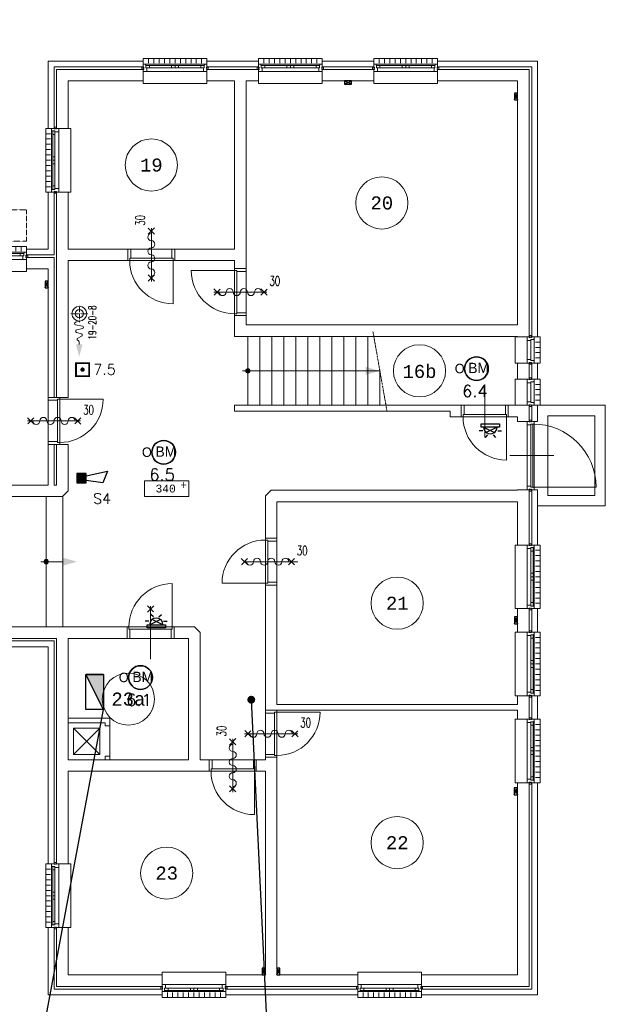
# Model space of a CAD drawing. Header units: millimetres. Extents: x 1890 to 160200, y 5205 to 111580.
# Tile 17 of 51: x 75393 to 86617, y 17808 to 36691. Entities that reach past the tile are written whole.
import ezdxf
from ezdxf.enums import TextEntityAlignment as Align
from ezdxf.xclip import XClip

# ---------------------------------------------------------------- set-up
doc = ezdxf.new("R2010")
doc.units = ezdxf.units.MM
doc.header["$XCLIPFRAME"] = 0
doc.linetypes.add('Xref-geb26-bgg$0$DASHDOT', pattern=[1, 0.5, -0.25, 0, -0.25])
doc.linetypes.add('Xref-geb26-bgg$0$HIDDEN', pattern=[0.375, 0.25, -0.125])
for name, color, linetype in [('BRAND', 1, 'Continuous'), ('DB-waardes', 6, 'Continuous'), ('Xref', 253, 'Continuous'), ('Xref-geb26-bgg$0$AL$1A---_ALGEMEEN', 253, 'Continuous'), ('Xref-geb26-bgg$0$AM$1A---_ARCERING', 253, 'Continuous'), ('Xref-geb26-bgg$0$AT$1A---_TEKST035', 253, 'Continuous'), ('Xref-geb26-bgg$0$AT$1A---_TEKST050', 253, 'Continuous'), ('Xref-geb26-bgg$0$EL6131--_WG', 253, 'Continuous')]:
    doc.layers.add(name, color=color, linetype=linetype)
doc.layers.get('Xref').off()
doc.styles.add('ROMANS', font='romans')
doc.styles.add('TXT', font='txt')
doc.styles.add('Xref-geb26-bgg$0$MONOTXT', font='MONOTXT')
doc.styles.add('Xref-geb26-bgg$0$ROMANS', font='ROMANS')

# ---------------------------------------------------------------- blocks, each defined once
blk = doc.blocks.new('*O104')
at = {"layer": 'Xref-geb26-bgg$0$AL$1A---_ALGEMEEN', "color": 0, "linetype": 'Continuous', "lineweight": 0}
for p, q in [((-508.33, 240), (-508.33, 150)), ((-406.66, 240), (-406.66, 150)), ((-305, 240), (-305, 150)), ((-203.33, 240), (-203.33, 150)), ((-101.66, 240), (-101.66, 150)), ((0, 240), (0, 150)), ((101.66, 240), (101.66, 150)), ((203.33, 240), (203.33, 150)), ((305, 240), (305, 150)), ((406.66, 240), (406.66, 150)), ((508.33, 240), (508.33, 150)), ((-565.5, 130), (565.5, 130)), ((-493, 106), (-67, 106)), ((-493, 63), (-67, 63)), ((67, 106), (493, 106)), ((67, 63), (493, 63)), ((-543, -9), (543, -9))]:
    blk.add_line(p, q, dxfattribs=at)
for points in [[(-610, 190), (-610, 240), (610, 240), (610, 190)], [(-610, -190), (-610, -240), (610, -240), (610, -190)]]:
    blk.add_lwpolyline(points, dxfattribs=at)
for points in [[(-635, 30), (-601, 30), (-601, 46), (-610, 46), (-610, 60), (-601, 60), (-601, 76), (-635, 76)], [(-610, -9), (-545.15, -9), (-543, -6.86), (-543, 63), (-560, 63), (-560, 114), (-565.5, 114), (-565.5, 127.78), (-567.72, 130), (-610, 130), (-610, 76), (-601, 76), (-601, 60), (-610, 60), (-610, 46), (-601, 46), (-601, 30), (-610, 30)], [(-560, 106), (-493, 106), (-493, 63), (-560, 63)], [(-67, 106), (0, 106), (0, 63), (-67, 63)], [(67, 106), (0, 106), (0, 63), (67, 63)], [(560, 106), (493, 106), (493, 63), (560, 63)], [(610, -9), (545.15, -9), (543, -6.86), (543, 63), (560, 63), (560, 114), (565.5, 114), (565.5, 127.78), (567.72, 130), (610, 130), (610, 76), (601, 76), (601, 60), (610, 60), (610, 46), (601, 46), (601, 30), (610, 30)], [(635, 30), (601, 30), (601, 46), (610, 46), (610, 60), (601, 60), (601, 76), (635, 76)]]:
    blk.add_lwpolyline(points, close=True, dxfattribs=at)
blk = doc.blocks.new('*O105')
at = {"layer": 'Xref-geb26-bgg$0$AL$1A---_ALGEMEEN', "color": 0, "linetype": 'Continuous', "lineweight": 0}
for p, q in [((-508.33, 240), (-508.33, 150)), ((-406.66, 240), (-406.66, 150)), ((-305, 240), (-305, 150)), ((-203.33, 240), (-203.33, 150)), ((-101.66, 240), (-101.66, 150)), ((0, 240), (0, 150)), ((101.66, 240), (101.66, 150)), ((203.33, 240), (203.33, 150)), ((305, 240), (305, 150)), ((406.66, 240), (406.66, 150)), ((508.33, 240), (508.33, 150)), ((-565.5, 130), (565.5, 130)), ((-493, 106), (-67, 106)), ((-493, 63), (-67, 63)), ((67, 106), (493, 106)), ((67, 63), (493, 63)), ((-543, -9), (543, -9))]:
    blk.add_line(p, q, dxfattribs=at)
for points in [[(-610, 190), (-610, 240), (610, 240), (610, 190)], [(-610, -190), (-610, -240), (610, -240), (610, -190)]]:
    blk.add_lwpolyline(points, dxfattribs=at)
for points in [[(-635, 30), (-601, 30), (-601, 46), (-610, 46), (-610, 60), (-601, 60), (-601, 76), (-635, 76)], [(-610, -9), (-545.15, -9), (-543, -6.86), (-543, 63), (-560, 63), (-560, 114), (-565.5, 114), (-565.5, 127.78), (-567.72, 130), (-610, 130), (-610, 76), (-601, 76), (-601, 60), (-610, 60), (-610, 46), (-601, 46), (-601, 30), (-610, 30)], [(-560, 106), (-493, 106), (-493, 63), (-560, 63)], [(-67, 106), (0, 106), (0, 63), (-67, 63)], [(67, 106), (0, 106), (0, 63), (67, 63)], [(560, 106), (493, 106), (493, 63), (560, 63)], [(610, -9), (545.15, -9), (543, -6.86), (543, 63), (560, 63), (560, 114), (565.5, 114), (565.5, 127.78), (567.72, 130), (610, 130), (610, 76), (601, 76), (601, 60), (610, 60), (610, 46), (601, 46), (601, 30), (610, 30)], [(635, 30), (601, 30), (601, 46), (610, 46), (610, 60), (601, 60), (601, 76), (635, 76)]]:
    blk.add_lwpolyline(points, close=True, dxfattribs=at)
blk = doc.blocks.new('*O106')
at = {"layer": 'Xref-geb26-bgg$0$AL$1A---_ALGEMEEN', "color": 0, "linetype": 'Continuous', "lineweight": 0}
for p, q in [((-508.33, 240), (-508.33, 150)), ((-406.66, 240), (-406.66, 150)), ((-305, 240), (-305, 150)), ((-203.33, 240), (-203.33, 150)), ((-101.66, 240), (-101.66, 150)), ((0, 240), (0, 150)), ((101.66, 240), (101.66, 150)), ((203.33, 240), (203.33, 150)), ((305, 240), (305, 150)), ((406.66, 240), (406.66, 150)), ((508.33, 240), (508.33, 150)), ((-565.5, 130), (565.5, 130)), ((-493, 106), (-67, 106)), ((-493, 63), (-67, 63)), ((67, 106), (493, 106)), ((67, 63), (493, 63)), ((-543, -9), (543, -9))]:
    blk.add_line(p, q, dxfattribs=at)
for points in [[(-610, 190), (-610, 240), (610, 240), (610, 190)], [(-610, -190), (-610, -240), (610, -240), (610, -190)]]:
    blk.add_lwpolyline(points, dxfattribs=at)
for points in [[(-635, 30), (-601, 30), (-601, 46), (-610, 46), (-610, 60), (-601, 60), (-601, 76), (-635, 76)], [(-610, -9), (-545.15, -9), (-543, -6.86), (-543, 63), (-560, 63), (-560, 114), (-565.5, 114), (-565.5, 127.78), (-567.72, 130), (-610, 130), (-610, 76), (-601, 76), (-601, 60), (-610, 60), (-610, 46), (-601, 46), (-601, 30), (-610, 30)], [(-560, 106), (-493, 106), (-493, 63), (-560, 63)], [(-67, 106), (0, 106), (0, 63), (-67, 63)], [(67, 106), (0, 106), (0, 63), (67, 63)], [(560, 106), (493, 106), (493, 63), (560, 63)], [(610, -9), (545.15, -9), (543, -6.86), (543, 63), (560, 63), (560, 114), (565.5, 114), (565.5, 127.78), (567.72, 130), (610, 130), (610, 76), (601, 76), (601, 60), (610, 60), (610, 46), (601, 46), (601, 30), (610, 30)], [(635, 30), (601, 30), (601, 46), (610, 46), (610, 60), (601, 60), (601, 76), (635, 76)]]:
    blk.add_lwpolyline(points, close=True, dxfattribs=at)
blk = doc.blocks.new('*O107')
at = {"layer": 'Xref-geb26-bgg$0$AL$1A---_ALGEMEEN', "color": 0, "linetype": 'Continuous', "lineweight": 0}
for p, q in [((-543, 9), (543, 9)), ((-565.5, -130), (565.5, -130)), ((-508.33, -240), (-508.33, -150)), ((-493, -63), (-67, -63)), ((-493, -106), (-67, -106)), ((-406.66, -240), (-406.66, -150)), ((-305, -240), (-305, -150)), ((-203.33, -240), (-203.33, -150)), ((-101.66, -240), (-101.66, -150)), ((0, -240), (0, -150)), ((67, -63), (493, -63)), ((67, -106), (493, -106)), ((101.66, -240), (101.66, -150)), ((203.33, -240), (203.33, -150)), ((305, -240), (305, -150)), ((406.66, -240), (406.66, -150)), ((508.33, -240), (508.33, -150))]:
    blk.add_line(p, q, dxfattribs=at)
for points in [[(-610, 190), (-610, 240), (610, 240), (610, 190)], [(-610, -190), (-610, -240), (610, -240), (610, -190)]]:
    blk.add_lwpolyline(points, dxfattribs=at)
for points in [[(-610, 9), (-545.15, 9), (-543, 6.86), (-543, -63), (-560, -63), (-560, -114), (-565.5, -114), (-565.5, -127.78), (-567.72, -130), (-610, -130), (-610, -76), (-601, -76), (-601, -60), (-610, -60), (-610, -46), (-601, -46), (-601, -30), (-610, -30)], [(610, 9), (545.15, 9), (543, 6.86), (543, -63), (560, -63), (560, -114), (565.5, -114), (565.5, -127.78), (567.72, -130), (610, -130), (610, -76), (601, -76), (601, -60), (610, -60), (610, -46), (601, -46), (601, -30), (610, -30)], [(-635, -30), (-601, -30), (-601, -46), (-610, -46), (-610, -60), (-601, -60), (-601, -76), (-635, -76)], [(-560, -106), (-493, -106), (-493, -63), (-560, -63)], [(-67, -106), (0, -106), (0, -63), (-67, -63)], [(67, -106), (0, -106), (0, -63), (67, -63)], [(560, -106), (493, -106), (493, -63), (560, -63)], [(635, -30), (601, -30), (601, -46), (610, -46), (610, -60), (601, -60), (601, -76), (635, -76)]]:
    blk.add_lwpolyline(points, close=True, dxfattribs=at)
blk = doc.blocks.new('*O108')
at = {"layer": 'Xref-geb26-bgg$0$AL$1A---_ALGEMEEN', "color": 0, "linetype": 'Continuous', "lineweight": 0}
for p, q in [((-543, 9), (543, 9)), ((-565.5, -130), (565.5, -130)), ((-508.33, -240), (-508.33, -150)), ((-493, -63), (-67, -63)), ((-493, -106), (-67, -106)), ((-406.66, -240), (-406.66, -150)), ((-305, -240), (-305, -150)), ((-203.33, -240), (-203.33, -150)), ((-101.66, -240), (-101.66, -150)), ((0, -240), (0, -150)), ((67, -63), (493, -63)), ((67, -106), (493, -106)), ((101.66, -240), (101.66, -150)), ((203.33, -240), (203.33, -150)), ((305, -240), (305, -150)), ((406.66, -240), (406.66, -150)), ((508.33, -240), (508.33, -150))]:
    blk.add_line(p, q, dxfattribs=at)
for points in [[(-610, 190), (-610, 240), (610, 240), (610, 190)], [(-610, -190), (-610, -240), (610, -240), (610, -190)]]:
    blk.add_lwpolyline(points, dxfattribs=at)
for points in [[(-610, 9), (-545.15, 9), (-543, 6.86), (-543, -63), (-560, -63), (-560, -114), (-565.5, -114), (-565.5, -127.78), (-567.72, -130), (-610, -130), (-610, -76), (-601, -76), (-601, -60), (-610, -60), (-610, -46), (-601, -46), (-601, -30), (-610, -30)], [(610, 9), (545.15, 9), (543, 6.86), (543, -63), (560, -63), (560, -114), (565.5, -114), (565.5, -127.78), (567.72, -130), (610, -130), (610, -76), (601, -76), (601, -60), (610, -60), (610, -46), (601, -46), (601, -30), (610, -30)], [(-635, -30), (-601, -30), (-601, -46), (-610, -46), (-610, -60), (-601, -60), (-601, -76), (-635, -76)], [(-560, -106), (-493, -106), (-493, -63), (-560, -63)], [(-67, -106), (0, -106), (0, -63), (-67, -63)], [(67, -106), (0, -106), (0, -63), (67, -63)], [(560, -106), (493, -106), (493, -63), (560, -63)], [(635, -30), (601, -30), (601, -46), (610, -46), (610, -60), (601, -60), (601, -76), (635, -76)]]:
    blk.add_lwpolyline(points, close=True, dxfattribs=at)
blk = doc.blocks.new('*O109')
at = {"layer": 'Xref-geb26-bgg$0$AL$1A---_ALGEMEEN', "color": 0, "linetype": 'Continuous', "lineweight": 0}
for p, q in [((-9, -543), (-9, 543)), ((63, 67), (63, 493)), ((106, 67), (106, 493)), ((130, -565.5), (130, 565.5)), ((240, 508.33), (150, 508.33)), ((240, 406.66), (150, 406.66)), ((240, 305), (150, 305)), ((240, 203.33), (150, 203.33)), ((240, 101.66), (150, 101.66)), ((240, 0), (150, 0)), ((63, -493), (63, -67)), ((106, -493), (106, -67)), ((240, -101.66), (150, -101.66)), ((240, -203.33), (150, -203.33)), ((240, -305), (150, -305)), ((240, -406.66), (150, -406.66)), ((240, -508.33), (150, -508.33))]:
    blk.add_line(p, q, dxfattribs=at)
for points in [[(-190, -610), (-240, -610), (-240, 610), (-190, 610)], [(190, -610), (240, -610), (240, 610), (190, 610)]]:
    blk.add_lwpolyline(points, dxfattribs=at)
for points in [[(-9, 610), (-9, 545.15), (-6.86, 543), (63, 543), (63, 560), (114, 560), (114, 565.5), (127.78, 565.5), (130, 567.72), (130, 610), (76, 610), (76, 601), (60, 601), (60, 610), (46, 610), (46, 601), (30, 601), (30, 610)], [(30, 635), (30, 601), (46, 601), (46, 610), (60, 610), (60, 601), (76, 601), (76, 635)], [(106, 560), (106, 493), (63, 493), (63, 560)], [(106, 67), (106, 0), (63, 0), (63, 67)], [(106, -67), (106, 0), (63, 0), (63, -67)], [(-9, -610), (-9, -545.15), (-6.86, -543), (63, -543), (63, -560), (114, -560), (114, -565.5), (127.78, -565.5), (130, -567.72), (130, -610), (76, -610), (76, -601), (60, -601), (60, -610), (46, -610), (46, -601), (30, -601), (30, -610)], [(106, -560), (106, -493), (63, -493), (63, -560)], [(30, -635), (30, -601), (46, -601), (46, -610), (60, -610), (60, -601), (76, -601), (76, -635)]]:
    blk.add_lwpolyline(points, close=True, dxfattribs=at)
blk = doc.blocks.new('*O110')
at = {"layer": 'Xref-geb26-bgg$0$AL$1A---_ALGEMEEN', "color": 0, "linetype": 'Continuous', "lineweight": 0}
for p, q in [((-9, -543), (-9, 543)), ((63, 67), (63, 493)), ((106, 67), (106, 493)), ((130, -565.5), (130, 565.5)), ((240, 508.33), (150, 508.33)), ((240, 406.66), (150, 406.66)), ((240, 305), (150, 305)), ((240, 203.33), (150, 203.33)), ((240, 101.66), (150, 101.66)), ((240, 0), (150, 0)), ((63, -493), (63, -67)), ((106, -493), (106, -67)), ((240, -101.66), (150, -101.66)), ((240, -203.33), (150, -203.33)), ((240, -305), (150, -305)), ((240, -406.66), (150, -406.66)), ((240, -508.33), (150, -508.33))]:
    blk.add_line(p, q, dxfattribs=at)
for points in [[(-190, -610), (-240, -610), (-240, 610), (-190, 610)], [(190, -610), (240, -610), (240, 610), (190, 610)]]:
    blk.add_lwpolyline(points, dxfattribs=at)
for points in [[(-9, 610), (-9, 545.15), (-6.86, 543), (63, 543), (63, 560), (114, 560), (114, 565.5), (127.78, 565.5), (130, 567.72), (130, 610), (76, 610), (76, 601), (60, 601), (60, 610), (46, 610), (46, 601), (30, 601), (30, 610)], [(30, 635), (30, 601), (46, 601), (46, 610), (60, 610), (60, 601), (76, 601), (76, 635)], [(106, 560), (106, 493), (63, 493), (63, 560)], [(106, 67), (106, 0), (63, 0), (63, 67)], [(106, -67), (106, 0), (63, 0), (63, -67)], [(-9, -610), (-9, -545.15), (-6.86, -543), (63, -543), (63, -560), (114, -560), (114, -565.5), (127.78, -565.5), (130, -567.72), (130, -610), (76, -610), (76, -601), (60, -601), (60, -610), (46, -610), (46, -601), (30, -601), (30, -610)], [(106, -560), (106, -493), (63, -493), (63, -560)], [(30, -635), (30, -601), (46, -601), (46, -610), (60, -610), (60, -601), (76, -601), (76, -635)]]:
    blk.add_lwpolyline(points, close=True, dxfattribs=at)
blk = doc.blocks.new('*O111')
at = {"layer": 'Xref-geb26-bgg$0$AL$1A---_ALGEMEEN', "color": 0, "linetype": 'Continuous', "lineweight": 0}
for p, q in [((-9, -543), (-9, 543)), ((63, 67), (63, 493)), ((106, 67), (106, 493)), ((130, -565.5), (130, 565.5)), ((240, 508.33), (150, 508.33)), ((240, 406.66), (150, 406.66)), ((240, 305), (150, 305)), ((240, 203.33), (150, 203.33)), ((240, 101.66), (150, 101.66)), ((240, 0), (150, 0)), ((63, -493), (63, -67)), ((106, -493), (106, -67)), ((240, -101.66), (150, -101.66)), ((240, -203.33), (150, -203.33)), ((240, -305), (150, -305)), ((240, -406.66), (150, -406.66)), ((240, -508.33), (150, -508.33))]:
    blk.add_line(p, q, dxfattribs=at)
for points in [[(-190, -610), (-240, -610), (-240, 610), (-190, 610)], [(190, -610), (240, -610), (240, 610), (190, 610)]]:
    blk.add_lwpolyline(points, dxfattribs=at)
for points in [[(-9, 610), (-9, 545.15), (-6.86, 543), (63, 543), (63, 560), (114, 560), (114, 565.5), (127.78, 565.5), (130, 567.72), (130, 610), (76, 610), (76, 601), (60, 601), (60, 610), (46, 610), (46, 601), (30, 601), (30, 610)], [(30, 635), (30, 601), (46, 601), (46, 610), (60, 610), (60, 601), (76, 601), (76, 635)], [(106, 560), (106, 493), (63, 493), (63, 560)], [(106, 67), (106, 0), (63, 0), (63, 67)], [(106, -67), (106, 0), (63, 0), (63, -67)], [(-9, -610), (-9, -545.15), (-6.86, -543), (63, -543), (63, -560), (114, -560), (114, -565.5), (127.78, -565.5), (130, -567.72), (130, -610), (76, -610), (76, -601), (60, -601), (60, -610), (46, -610), (46, -601), (30, -601), (30, -610)], [(106, -560), (106, -493), (63, -493), (63, -560)], [(30, -635), (30, -601), (46, -601), (46, -610), (60, -610), (60, -601), (76, -601), (76, -635)]]:
    blk.add_lwpolyline(points, close=True, dxfattribs=at)
blk = doc.blocks.new('*O112')
at = {"layer": 'Xref-geb26-bgg$0$AL$1A---_ALGEMEEN', "color": 0, "linetype": 'Continuous', "lineweight": 0}
for p, q in [((-508.33, 240), (-508.33, 150)), ((-406.66, 240), (-406.66, 150)), ((-305, 240), (-305, 150)), ((-203.33, 240), (-203.33, 150)), ((-101.66, 240), (-101.66, 150)), ((0, 240), (0, 150)), ((101.66, 240), (101.66, 150)), ((203.33, 240), (203.33, 150)), ((305, 240), (305, 150)), ((406.66, 240), (406.66, 150)), ((508.33, 240), (508.33, 150)), ((-565.5, 130), (565.5, 130)), ((-493, 106), (-67, 106)), ((-493, 63), (-67, 63)), ((67, 106), (493, 106)), ((67, 63), (493, 63)), ((-543, -9), (543, -9))]:
    blk.add_line(p, q, dxfattribs=at)
for points in [[(-610, 190), (-610, 240), (610, 240), (610, 190)], [(-610, -190), (-610, -240), (610, -240), (610, -190)]]:
    blk.add_lwpolyline(points, dxfattribs=at)
for points in [[(-635, 30), (-601, 30), (-601, 46), (-610, 46), (-610, 60), (-601, 60), (-601, 76), (-635, 76)], [(-610, -9), (-545.15, -9), (-543, -6.86), (-543, 63), (-560, 63), (-560, 114), (-565.5, 114), (-565.5, 127.78), (-567.72, 130), (-610, 130), (-610, 76), (-601, 76), (-601, 60), (-610, 60), (-610, 46), (-601, 46), (-601, 30), (-610, 30)], [(-560, 106), (-493, 106), (-493, 63), (-560, 63)], [(-67, 106), (0, 106), (0, 63), (-67, 63)], [(67, 106), (0, 106), (0, 63), (67, 63)], [(560, 106), (493, 106), (493, 63), (560, 63)], [(610, -9), (545.15, -9), (543, -6.86), (543, 63), (560, 63), (560, 114), (565.5, 114), (565.5, 127.78), (567.72, 130), (610, 130), (610, 76), (601, 76), (601, 60), (610, 60), (610, 46), (601, 46), (601, 30), (610, 30)], [(635, 30), (601, 30), (601, 46), (610, 46), (610, 60), (601, 60), (601, 76), (635, 76)]]:
    blk.add_lwpolyline(points, close=True, dxfattribs=at)
blk = doc.blocks.new('*O114')
at = {"layer": 'Xref-geb26-bgg$0$AL$1A---_ALGEMEEN', "color": 0, "linetype": 'Continuous', "lineweight": 0}
for p, q in [((-240, 508.33), (-150, 508.33)), ((-240, 406.66), (-150, 406.66)), ((-130, 565.5), (-130, -565.5)), ((-106, 493), (-106, 67)), ((-63, 493), (-63, 67)), ((9, 543), (9, -543)), ((-240, 305), (-150, 305)), ((-240, 203.33), (-150, 203.33)), ((-240, 101.66), (-150, 101.66)), ((-240, 0), (-150, 0)), ((-240, -101.66), (-150, -101.66)), ((-106, -67), (-106, -493)), ((-63, -67), (-63, -493)), ((-240, -203.33), (-150, -203.33)), ((-240, -305), (-150, -305)), ((-240, -406.66), (-150, -406.66)), ((-240, -508.33), (-150, -508.33))]:
    blk.add_line(p, q, dxfattribs=at)
for points in [[(-190, 610), (-240, 610), (-240, -610), (-190, -610)], [(190, 610), (240, 610), (240, -610), (190, -610)]]:
    blk.add_lwpolyline(points, dxfattribs=at)
for points in [[(9, 610), (9, 545.15), (6.86, 543), (-63, 543), (-63, 560), (-114, 560), (-114, 565.5), (-127.78, 565.5), (-130, 567.72), (-130, 610), (-76, 610), (-76, 601), (-60, 601), (-60, 610), (-46, 610), (-46, 601), (-30, 601), (-30, 610)], [(-30, 635), (-30, 601), (-46, 601), (-46, 610), (-60, 610), (-60, 601), (-76, 601), (-76, 635)], [(-106, 560), (-106, 493), (-63, 493), (-63, 560)], [(-106, 67), (-106, 0), (-63, 0), (-63, 67)], [(-106, -67), (-106, 0), (-63, 0), (-63, -67)], [(9, -610), (9, -545.15), (6.86, -543), (-63, -543), (-63, -560), (-114, -560), (-114, -565.5), (-127.78, -565.5), (-130, -567.72), (-130, -610), (-76, -610), (-76, -601), (-60, -601), (-60, -610), (-46, -610), (-46, -601), (-30, -601), (-30, -610)], [(-106, -560), (-106, -493), (-63, -493), (-63, -560)], [(-30, -635), (-30, -601), (-46, -601), (-46, -610), (-60, -610), (-60, -601), (-76, -601), (-76, -635)]]:
    blk.add_lwpolyline(points, close=True, dxfattribs=at)
blk = doc.blocks.new('*O115')
at = {"layer": 'Xref-geb26-bgg$0$AL$1A---_ALGEMEEN', "color": 0, "linetype": 'Continuous', "lineweight": 0}
for p, q in [((-240, 508.33), (-150, 508.33)), ((-240, 406.66), (-150, 406.66)), ((-130, 565.5), (-130, -565.5)), ((-106, 493), (-106, 67)), ((-63, 493), (-63, 67)), ((9, 543), (9, -543)), ((-240, 305), (-150, 305)), ((-240, 203.33), (-150, 203.33)), ((-240, 101.66), (-150, 101.66)), ((-240, 0), (-150, 0)), ((-240, -101.66), (-150, -101.66)), ((-106, -67), (-106, -493)), ((-63, -67), (-63, -493)), ((-240, -203.33), (-150, -203.33)), ((-240, -305), (-150, -305)), ((-240, -406.66), (-150, -406.66)), ((-240, -508.33), (-150, -508.33))]:
    blk.add_line(p, q, dxfattribs=at)
for points in [[(-190, 610), (-240, 610), (-240, -610), (-190, -610)], [(190, 610), (240, 610), (240, -610), (190, -610)]]:
    blk.add_lwpolyline(points, dxfattribs=at)
for points in [[(9, 610), (9, 545.15), (6.86, 543), (-63, 543), (-63, 560), (-114, 560), (-114, 565.5), (-127.78, 565.5), (-130, 567.72), (-130, 610), (-76, 610), (-76, 601), (-60, 601), (-60, 610), (-46, 610), (-46, 601), (-30, 601), (-30, 610)], [(-30, 635), (-30, 601), (-46, 601), (-46, 610), (-60, 610), (-60, 601), (-76, 601), (-76, 635)], [(-106, 560), (-106, 493), (-63, 493), (-63, 560)], [(-106, 67), (-106, 0), (-63, 0), (-63, 67)], [(-106, -67), (-106, 0), (-63, 0), (-63, -67)], [(9, -610), (9, -545.15), (6.86, -543), (-63, -543), (-63, -560), (-114, -560), (-114, -565.5), (-127.78, -565.5), (-130, -567.72), (-130, -610), (-76, -610), (-76, -601), (-60, -601), (-60, -610), (-46, -610), (-46, -601), (-30, -601), (-30, -610)], [(-106, -560), (-106, -493), (-63, -493), (-63, -560)], [(-30, -635), (-30, -601), (-46, -601), (-46, -610), (-60, -610), (-60, -601), (-76, -601), (-76, -635)]]:
    blk.add_lwpolyline(points, close=True, dxfattribs=at)
blk = doc.blocks.new('*O117')
at = {"layer": 'Xref-geb26-bgg$0$AL$1A---_ALGEMEEN', "color": 0, "linetype": 'Continuous', "lineweight": 0}
for p, q in [((130, -205.5), (130, 205.5)), ((-9, -183), (-9, 183)), ((63, -183), (63, 183)), ((240, 150), (150, 150)), ((240, 50), (150, 50)), ((240, -50), (150, -50)), ((240, -150), (150, -150))]:
    blk.add_line(p, q, dxfattribs=at)
for points in [[(-190, -250), (-240, -250), (-240, 250), (-190, 250)], [(190, -250), (240, -250), (240, 250), (190, 250)]]:
    blk.add_lwpolyline(points, dxfattribs=at)
for points in [[(-9, 250), (-9, 185.15), (-6.86, 183), (63, 183), (63, 200), (114, 200), (114, 205.5), (127.78, 205.5), (130, 207.72), (130, 250), (76, 250), (76, 241), (60, 241), (60, 250), (46, 250), (46, 241), (30, 241), (30, 250)], [(30, 275), (30, 241), (46, 241), (46, 250), (60, 250), (60, 241), (76, 241), (76, 275)], [(-9, -250), (-9, -185.15), (-6.86, -183), (63, -183), (63, -200), (114, -200), (114, -205.5), (127.78, -205.5), (130, -207.72), (130, -250), (76, -250), (76, -241), (60, -241), (60, -250), (46, -250), (46, -241), (30, -241), (30, -250)], [(30, -275), (30, -241), (46, -241), (46, -250), (60, -250), (60, -241), (76, -241), (76, -275)]]:
    blk.add_lwpolyline(points, close=True, dxfattribs=at)
blk = doc.blocks.new('*O118')
at = {"layer": 'Xref-geb26-bgg$0$AL$1A---_ALGEMEEN', "color": 0, "linetype": 'Continuous', "lineweight": 0}
for p, q in [((130, -205.5), (130, 205.5)), ((-9, -183), (-9, 183)), ((63, -183), (63, 183)), ((240, 150), (150, 150)), ((240, 50), (150, 50)), ((240, -50), (150, -50)), ((240, -150), (150, -150))]:
    blk.add_line(p, q, dxfattribs=at)
for points in [[(-190, -250), (-240, -250), (-240, 250), (-190, 250)], [(190, -250), (240, -250), (240, 250), (190, 250)]]:
    blk.add_lwpolyline(points, dxfattribs=at)
for points in [[(-9, 250), (-9, 185.15), (-6.86, 183), (63, 183), (63, 200), (114, 200), (114, 205.5), (127.78, 205.5), (130, 207.72), (130, 250), (76, 250), (76, 241), (60, 241), (60, 250), (46, 250), (46, 241), (30, 241), (30, 250)], [(30, 275), (30, 241), (46, 241), (46, 250), (60, 250), (60, 241), (76, 241), (76, 275)], [(-9, -250), (-9, -185.15), (-6.86, -183), (63, -183), (63, -200), (114, -200), (114, -205.5), (127.78, -205.5), (130, -207.72), (130, -250), (76, -250), (76, -241), (60, -241), (60, -250), (46, -250), (46, -241), (30, -241), (30, -250)], [(30, -275), (30, -241), (46, -241), (46, -250), (60, -250), (60, -241), (76, -241), (76, -275)]]:
    blk.add_lwpolyline(points, close=True, dxfattribs=at)
blk = doc.blocks.new('*O119')
at = {"layer": 'Xref-geb26-bgg$0$AL$1A---_ALGEMEEN', "color": 0, "linetype": 'Continuous', "lineweight": 0}
for p, q in [((-497, -588), (-497, 588)), ((-358, -610.5), (-358, 610.5)), ((-825, 0), (15, 0)), ((-385, -605), (825, -605))]:
    blk.add_line(p, q, dxfattribs=at)
for points in [[(-497, 655), (-497, 590.15), (-494.86, 588), (-425, 588), (-425, 605), (-374, 605), (-374, 610.5), (-360.22, 610.5), (-358, 612.72), (-358, 655), (-412, 655), (-412, 646), (-428, 646), (-428, 655), (-442, 655), (-442, 646), (-458, 646), (-458, 655)], [(-458, 680), (-458, 646), (-442, 646), (-442, 655), (-428, 655), (-428, 646), (-412, 646), (-412, 680)], [(-425, 605), (-385, 605), (-385, -605), (-425, -605)], [(-497, -655), (-497, -590.15), (-494.86, -588), (-425, -588), (-425, -605), (-374, -605), (-374, -610.5), (-360.22, -610.5), (-358, -612.72), (-358, -655), (-412, -655), (-412, -646), (-428, -646), (-428, -655), (-442, -655), (-442, -646), (-458, -646), (-458, -655)], [(-458, -680), (-458, -646), (-442, -646), (-442, -655), (-428, -655), (-428, -646), (-412, -646), (-412, -680)]]:
    blk.add_lwpolyline(points, close=True, dxfattribs=at)
blk.add_arc((-385, -605), 1210, 0, 90, dxfattribs=at)
blk = doc.blocks.new('Xref-geb26-bgg$0$ED0831')
at = {"layer": 'Xref-geb26-bgg$0$AL$1A---_ALGEMEEN', "color": 0, "linetype": 'Continuous', "lineweight": 0}
for p, q in [((450, -400), (450, 620)), ((0, 0), (0, 220)), ((0, 220), (55, 220)), ((55, 220), (845, 220)), ((55, 220), (55, 45)), ((900, 220), (845, 220)), ((845, 220), (845, 45)), ((900, 0), (900, 220)), ((35, 0), (0, 0)), ((55, 45), (35, 45)), ((35, 45), (35, 0)), ((35, 0), (35, -830)), ((865, 0), (35, 0)), ((55, 45), (845, 45)), ((845, 45), (865, 45)), ((865, 45), (865, 0)), ((865, 0), (900, 0))]:
    blk.add_line(p, q, dxfattribs=at)
blk.add_arc((35, 0), 830, 270, 360, dxfattribs=at)
blk = doc.blocks.new('*O204')
at = {"layer": 'Xref-geb26-bgg$0$AM$1A---_ARCERING', "linetype": 'Continuous', "lineweight": 0}
blk.add_hatch(color=256, dxfattribs=at).paths.add_polyline_path([(-1239.47, 0, 1), (-1324.27, 0, 1)])
at = {"layer": 'Xref-geb26-bgg$0$AL$1A---_ALGEMEEN', "color": 0, "linetype": 'Xref-geb26-bgg$0$DASHDOT', "lineweight": 0}
blk.add_line((1381.88, -758.48), (1114.38, 758.48), dxfattribs=at)
at = {"layer": 'Xref-geb26-bgg$0$AL$1A---_ALGEMEEN', "color": 0, "linetype": 'Continuous', "lineweight": 0}
for p, q in [((-1281.87, -660), (-1281.87, 660)), ((-1051.87, -660), (-1051.87, 660)), ((-821.87, -660), (-821.87, 660)), ((-591.87, -660), (-591.87, 660)), ((-361.87, -660), (-361.87, 660)), ((-131.87, -660), (-131.87, 660)), ((98.13, -660), (98.13, 660)), ((328.13, -660), (328.13, 660)), ((558.13, -660), (558.13, 660)), ((788.13, -660), (788.13, 660)), ((1018.13, -660), (1018.13, 660)), ((-1381.87, 0), (1248.13, 0)), ((1248.13, -660), (1248.13, 0))]:
    blk.add_line(p, q, dxfattribs=at)
blk.add_circle((-1281.87, 0), 42.4, dxfattribs=at)
blk.add_solid([(978.13, 76.95), (1248.13, 0), (978.13, -76.95)], dxfattribs=at)
blk = doc.blocks.new('*O213')
at = {"layer": 'Xref-geb26-bgg$0$AM$1A---_ARCERING', "linetype": 'Continuous', "lineweight": 0}
blk.add_hatch(color=256, dxfattribs=at).paths.add_polyline_path([(-203, 0, 1), (-287, 0, 1)])
at = {"layer": 'Xref-geb26-bgg$0$AL$1A---_ALGEMEEN', "color": 0, "linetype": 'Continuous', "lineweight": 0}
for p, q in [((-245, 1250), (-245, -1250)), ((75, 1250), (75, -1250)), ((-345, 0), (75, 0))]:
    blk.add_line(p, q, dxfattribs=at)
blk.add_circle((-245, 0), 42.4, dxfattribs=at)
blk.add_solid([(75, 77), (345, 0), (75, -77)], dxfattribs=at)
blk = doc.blocks.new('*O216')
at = {"layer": 'Xref-geb26-bgg$0$AL$1A---_ALGEMEEN', "color": 0, "linetype": 'Xref-geb26-bgg$0$HIDDEN', "lineweight": 0}
blk.add_lwpolyline([(-610, -300), (610, -300), (610, 300), (-610, 300)], close=True, dxfattribs=at)
at = {"layer": 'Xref-geb26-bgg$0$AT$1A---_TEKST050', "linetype": 'Continuous', "lineweight": 0, "style": 'Xref-geb26-bgg$0$MONOTXT'}
blk.add_text('Z', height=288, dxfattribs=at).set_placement((-4.61, 1.91), align=Align.MIDDLE)
blk = doc.blocks.new('Xref-geb26-bgg$0$BSH30')
at = {"layer": 'Xref-geb26-bgg$0$AL$1A---_ALGEMEEN', "color": 0, "linetype": 'Xref-geb26-bgg$0$HIDDEN', "lineweight": 0}
for p, q in [((-158, 0), (164, 0)), ((0, 165), (0, -167))]:
    blk.add_line(p, q, dxfattribs=at)
at = {"layer": 'Xref-geb26-bgg$0$AL$1A---_ALGEMEEN', "color": 0, "linetype": 'Continuous', "lineweight": 0}
for p, q in [((141, 0), (166, -75)), ((214, -74), (237, 61)), ((285, 61), (310, -51)), ((359, -52), (385, 38)), ((433, 39), (467, -29)), ((514, -28), (516, -23)), ((588, -3), (544, -3))]:
    blk.add_line(p, q, dxfattribs=at)
for radius in [141, 80.5]:
    blk.add_circle((0, 0), radius, dxfattribs=at)
for centre, radius, start, end in [((261, 55), 25, 13.3736, 166.5342), ((410, 31), 25, 16.8747, 164.5614), ((190, -68), 25, 196.5783, 346.5342), ((335, -45), 25, 193.3736, 344.5614), ((490, -20), 25, 201.6944, 341.8683), ((544, -33), 30, 90, 160.4823)]:
    blk.add_arc(centre, radius, start, end, dxfattribs=at)
blk.add_solid([(588, 60), (825, -3), (588, -65)], dxfattribs=at)
at = {"layer": 'Xref-geb26-bgg$0$AT$1A---_TEKST035', "linetype": 'Continuous', "lineweight": 0, "style": 'Xref-geb26-bgg$0$ROMANS', "width": 0.666667}
blk.add_text('19-20-8', height=150, rotation=180, dxfattribs=at).set_placement((169, 249), align=Align.MIDDLE)
blk = doc.blocks.new('Xref-geb26-bgg$0$BRW60')
at = {"layer": 'Xref-geb26-bgg$0$AL$1A---_ALGEMEEN', "color": 0, "linetype": 'Continuous', "lineweight": 0}
for p, q in [((-61.42, 393.58), (61.44, 516.42)), ((59.2, 395.81), (-59.18, 514.19)), ((-61.42, -506.42), (61.44, -383.58)), ((59.2, -504.19), (-59.18, -385.81))]:
    blk.add_line(p, q, dxfattribs=at)
blk = doc.blocks.new('Xref-geb26-bgg$0$DR30BZ')
at = {"layer": 'Xref-geb26-bgg$0$AL$1A---_ALGEMEEN', "color": 0, "linetype": 'Continuous', "lineweight": 0}
blk.add_line((-450, 0), (450, 0), dxfattribs=at)
for centre, start, end in [((-339, 0), 180, 360), ((-204, 0), 360, 180), ((-68, 0), 180, 360), ((68, 0), 360, 180), ((204, 0), 180, 360), ((339, 0), 360, 180)]:
    blk.add_arc(centre, 67.8, start, end, dxfattribs=at)
at = {"layer": 'Xref-geb26-bgg$0$AL$1A---_ALGEMEEN', "color": 0, "linetype": 'Continuous', "lineweight": 0, "rotation": 270}
blk.add_blockref('Xref-geb26-bgg$0$BRW60', (0, 0), dxfattribs=at)
at = {"layer": 'Xref-geb26-bgg$0$AT$1A---_TEKST035', "linetype": 'Continuous', "lineweight": 0, "style": 'Xref-geb26-bgg$0$ROMANS', "width": 0.666667}
blk.add_text('30', height=180, dxfattribs=at).set_placement((559, 123))
blk = doc.blocks.new('Xref-geb26-bgg$0$E00112')
at = {"color": 0, "linetype": 'Continuous'}
for p, q in [((0, 1), (-1, 1)), ((-1, 1), (-1, 0)), ((-1, 0), (0, 1)), ((-1, 1), (0, 0)), ((-1, 0), (0, 0)), ((0, 0), (0, 1))]:
    blk.add_line(p, q, dxfattribs=at)
blk = doc.blocks.new('Xref-geb26-bgg')
at = {"layer": 'Xref-geb26-bgg$0$AL$1A---_ALGEMEEN', "linetype": 'Continuous', "lineweight": 0}
for p, q in [((151835.43, 88588.82), (151835.43, 89418.82)), ((151359.01, 88872.4), (151481.86, 88995.24)), ((151479.62, 88874.63), (151361.24, 88993.01)), ((151420.43, 88988.82), (151420.43, 87968.82)), ((151420.43, 88028.82), (151420.43, 88928.82)), ((151005.43, 88588.82), (150970.43, 88588.82)), ((150970.43, 88588.82), (150970.43, 88368.82)), ((151005.43, 88588.82), (151835.43, 88588.82)), ((151005.43, 88543.82), (151005.43, 88588.82)), ((151835.43, 88588.82), (151870.43, 88588.82)), ((151835.43, 88543.82), (151835.43, 88588.82)), ((151870.43, 88588.82), (151870.43, 88368.82)), ((151025.43, 88543.82), (151005.43, 88543.82)), ((151815.43, 88543.82), (151025.43, 88543.82)), ((151025.43, 88368.82), (151025.43, 88543.82)), ((151815.43, 88368.82), (151815.43, 88543.82)), ((151815.43, 88543.82), (151835.43, 88543.82)), ((150970.43, 88368.82), (151025.43, 88368.82)), ((151815.43, 88368.82), (151025.43, 88368.82)), ((151870.43, 88368.82), (151815.43, 88368.82)), ((150640.43, 86689.84), (150640.43, 86107.93)), ((150450.43, 86648.82), (149940.43, 86138.82)), ((149940.43, 86648.82), (150450.43, 86138.82))]:
    blk.add_line(p, q, dxfattribs=at)
for points in [[(142190.43, 100233.82), (143940.43, 100233.82), (143940.43, 95673.82), (146160.43, 95673.82), (146160.43, 95453.82), (146045.43, 95453.82), (146045.43, 91308.82), (149460.43, 91308.82), (149460.43, 92088.82), (149570.43, 92088.82), (149570.43, 91308.82), (149620.43, 91308.82), (149620.43, 92088.82), (149840.43, 92088.82), (149840.43, 91198.82), (149730.43, 91088.82), (145825.43, 91088.82), (145825.43, 95453.82), (143720.43, 95453.82), (143720.43, 100013.82), (142190.43, 100013.82)], [(149460.43, 99438.82), (151280.43, 99438.82), (151280.43, 99328.82), (149570.43, 99328.82), (149570.43, 98148.82), (149460.43, 98148.82)], [(152500.43, 99328.82), (153490.43, 99328.82), (153490.43, 99438.82), (152500.43, 99438.82)], [(154710.43, 99328.82), (155700.43, 99328.82), (155700.43, 99438.82), (154710.43, 99438.82)], [(156920.43, 99438.82), (158835.43, 99438.82), (158835.43, 94148.82), (158725.43, 94148.82), (158725.43, 99328.82), (156920.43, 99328.82)], [(149620.43, 99278.82), (151280.43, 99278.82), (151280.43, 99058.82), (149840.43, 99058.82), (149840.43, 98148.82), (149620.43, 98148.82)], [(152500.43, 99278.82), (153490.43, 99278.82), (153490.43, 99058.82), (153250.43, 99058.82), (153250.43, 95458.82), (153030.43, 95458.82), (153030.43, 95613.82), (151885.43, 95613.82), (151885.43, 95833.82), (153030.43, 95833.82), (153030.43, 99058.82), (152500.43, 99058.82)], [(156920.43, 99278.82), (158675.43, 99278.82), (158675.43, 94148.82), (158455.43, 94148.82), (158455.43, 94158.82), (153030.43, 94158.82), (153030.43, 94558.82), (153250.43, 94558.82), (153250.43, 94378.82), (158455.43, 94378.82), (158455.43, 99058.82), (156920.43, 99058.82)], [(154710.43, 99058.82), (155700.43, 99058.82), (155700.43, 99278.82), (154710.43, 99278.82)], [(149460.43, 96928.82), (149570.43, 96928.82), (149570.43, 95723.82), (149040.43, 95723.82), (149040.43, 95833.82), (149460.43, 95833.82)], [(149620.43, 96928.82), (149840.43, 96928.82), (149840.43, 95833.82), (150985.43, 95833.82), (150985.43, 95613.82), (149840.43, 95613.82), (149840.43, 92988.82), (149620.43, 92988.82)], [(149040.43, 95673.82), (149570.43, 95673.82), (149570.43, 92988.82), (149460.43, 92988.82), (149460.43, 95453.82), (149040.43, 95453.82)], [(158675.43, 93338.82), (158455.43, 93338.82), (158455.43, 93648.82), (158675.43, 93648.82)], [(158725.43, 93338.82), (158835.43, 93338.82), (158835.43, 93648.82), (158725.43, 93648.82)], [(153030.43, 92838.82), (157375.43, 92838.82), (157375.43, 92618.82), (157165.43, 92618.82), (157165.43, 92728.82), (153030.43, 92728.82)], [(158275.43, 92838.82), (158675.43, 92838.82), (158675.43, 92528.82), (158455.43, 92528.82), (158455.43, 92618.82), (158275.43, 92618.82)], [(158725.43, 92528.82), (158835.43, 92528.82), (158835.43, 92838.82), (158725.43, 92838.82)], [(159035.43, 92638.82), (159035.43, 91108.82), (159935.43, 91108.82), (159935.43, 92638.82)], [(151305.43, 91088.82), (152155.43, 91088.82), (152155.43, 91388.82), (151305.43, 91388.82)], [(153730.43, 91208.82), (158455.43, 91208.82), (158455.43, 91218.82), (158675.43, 91218.82), (158675.43, 90158.82), (158455.43, 90158.82), (158455.43, 90988.82), (153840.43, 90988.82), (153840.43, 90288.82), (153620.43, 90288.82), (153620.43, 91098.82)], [(158725.43, 90158.82), (158835.43, 90158.82), (158835.43, 91218.82), (158725.43, 91218.82)], [(153620.43, 89388.82), (153840.43, 89388.82), (153840.43, 87098.82), (158455.43, 87098.82), (158455.43, 87268.82), (158675.43, 87268.82), (158675.43, 86818.82), (158455.43, 86818.82), (158455.43, 86988.82), (153620.43, 86988.82)], [(158455.43, 88488.82), (158675.43, 88488.82), (158675.43, 88938.82), (158455.43, 88938.82)], [(158725.43, 88488.82), (158835.43, 88488.82), (158835.43, 88938.82), (158725.43, 88938.82)], [(147825.43, 88588.82), (150970.43, 88588.82), (150970.43, 88368.82), (149840.43, 88368.82), (149840.43, 86038.82), (152150.43, 86038.82), (152150.43, 88368.82), (151870.43, 88368.82), (151870.43, 88588.82), (152260.43, 88588.82), (152370.43, 88478.82), (152370.43, 86038.82), (152545.43, 86038.82), (152545.43, 85818.82), (149840.43, 85818.82), (149840.43, 84043.82), (149620.43, 84043.82), (149620.43, 88368.82), (147825.43, 88368.82)], [(147825.43, 88318.82), (149570.43, 88318.82), (149570.43, 84043.82), (149460.43, 84043.82), (149460.43, 88208.82), (147825.43, 88208.82)], [(158725.43, 86818.82), (158835.43, 86818.82), (158835.43, 87268.82), (158725.43, 87268.82)], [(149840.43, 86838.82), (150640.43, 86838.82), (150640.43, 86689.84), (150550.43, 86689.84), (150550.43, 86748.82), (149840.43, 86748.82)], [(149940.43, 86138.82), (150450.43, 86138.82), (150450.43, 86648.82), (149940.43, 86648.82)], [(150550.43, 86038.82), (150640.43, 86038.82), (150640.43, 86107.93), (150550.43, 86107.93)], [(153620.43, 86088.82), (153840.43, 86088.82), (153840.43, 81913.82), (155390.43, 81913.82), (155390.43, 81693.82), (152860.43, 81693.82), (152860.43, 81913.82), (153620.43, 81913.82), (153620.43, 85818.82), (153445.43, 85818.82), (153445.43, 86038.82), (153620.43, 86038.82)], [(158455.43, 85598.82), (158675.43, 85598.82), (158675.43, 81693.82), (156610.43, 81693.82), (156610.43, 81913.82), (158455.43, 81913.82)], [(158725.43, 85598.82), (158835.43, 85598.82), (158835.43, 81533.82), (156610.43, 81533.82), (156610.43, 81643.82), (158725.43, 81643.82)], [(149460.43, 82823.82), (149570.43, 82823.82), (149570.43, 81643.82), (151640.43, 81643.82), (151640.43, 81533.82), (149460.43, 81533.82)], [(149620.43, 82823.82), (149840.43, 82823.82), (149840.43, 81913.82), (151640.43, 81913.82), (151640.43, 81693.82), (149620.43, 81693.82)], [(152860.43, 81533.82), (155390.43, 81533.82), (155390.43, 81643.82), (152860.43, 81643.82)]]:
    blk.add_lwpolyline(points, close=True, dxfattribs=at)
blk.add_lwpolyline([(158885.43, 92838.82), (160135.43, 92838.82), (160135.43, 90908.82), (158835.43, 90908.82)], dxfattribs=at)
for centre in [(151435.44, 97446.33), (155852.93, 96718.82), (156575.42629, 93498.82033), (156147.93, 89043.82), (150995.43145, 87203.81754), (156147.93, 84451.32), (151730.43, 83866.32)]:
    blk.add_circle(centre, 500, dxfattribs=at)
blk.add_arc((151835.42445, 88588.8169), 830, 90, 180, dxfattribs=at)
for name, p in [('*O104', (151890.43, 99248.82)), ('*O105', (154100.43, 99248.82)), ('*O106', (156310.43, 99248.82)), ('*O115', (149650.43, 97538.82)), ('*O112', (148430.43, 95643.82)), ('Xref-geb26-bgg$0$DR30BZ', (153140.43, 95008.82)), ('*O204', (154567.3, 93498.82)), ('*O118', (158645.43, 93898.82)), ('*O117', (158645.43, 93088.82)), ('Xref-geb26-bgg$0$DR30BZ', (149570.43, 92538.82)), ('*O119', (159133.43, 91873.82)), ('*O213', (149665.43, 89838.82)), ('Xref-geb26-bgg$0$DR30BZ', (153665.43, 89838.82)), ('*O111', (158645.43, 89548.82)), ('*O110', (158645.43, 87878.82)), ('Xref-geb26-bgg$0$DR30BZ', (153730.43, 86538.82)), ('*O109', (158645.43, 86208.82)), ('*O114', (149650.43, 83433.82)), ('*O107', (152250.43, 81723.82)), ('*O108', (156000.43, 81723.82))]:
    blk.add_blockref(name, p, dxfattribs=at)
at = {"layer": 'Xref-geb26-bgg$0$AL$1A---_ALGEMEEN', "linetype": 'Xref-geb26-bgg$0$HIDDEN', "lineweight": 0}
blk.add_blockref('*O216', (148430.43, 96283.82), dxfattribs=at)
at = {"layer": 'Xref-geb26-bgg$0$AL$1A---_ALGEMEEN', "linetype": 'Continuous', "lineweight": 0}
for name, p, rotation in [('Xref-geb26-bgg$0$DR30BZ', (151435.43, 95723.82), 90), ('Xref-geb26-bgg$0$ED0831', (153030.43, 95458.82), 270), ('Xref-geb26-bgg$0$BSH30', (150055.48, 94595.36), 270), ('Xref-geb26-bgg$0$DR30BZ', (152995.43, 85928.82), 90)]:
    blk.add_blockref(name, p, dxfattribs=dict(at, rotation=rotation))
at = {"layer": 'Xref-geb26-bgg$0$AL$1A---_ALGEMEEN', "linetype": 'Continuous', "lineweight": 0, "yscale": -1}
for p, rotation in [((151885.43, 95613.82), 180), ((158275.43, 92618.82), 180), ((149680.43, 92988.82), 270), ((153620.43, 89388.82), 90), ((153840.43, 86988.82), 270), ((153445.43, 85818.82), 180)]:
    blk.add_blockref('Xref-geb26-bgg$0$ED0831', p, dxfattribs=dict(at, rotation=rotation))
at = {"layer": 'Xref-geb26-bgg$0$EL6131--_WG', "linetype": 'Continuous', "lineweight": 0, "xscale": 60, "yscale": 130, "zscale": 60, "rotation": 90}
blk.add_blockref('Xref-geb26-bgg$0$E00112', (155270.43, 99058.82), dxfattribs=at)
at = {"layer": 'Xref-geb26-bgg$0$EL6131--_WG', "linetype": 'Continuous', "lineweight": 0, "xscale": 60, "yscale": 130, "zscale": 60}
for p in [(158455.43, 98693.82), (149460.43, 95088.82), (158455.43, 88648.82), (158452.36926, 85368.86685), (153620.43, 81913.82), (153900.43, 81913.82)]:
    blk.add_blockref('Xref-geb26-bgg$0$E00112', p, dxfattribs=at)
at = {"layer": 'Xref-geb26-bgg$0$AT$1A---_TEKST035', "linetype": 'Continuous', "lineweight": 0, "style": 'Xref-geb26-bgg$0$MONOTXT'}
for s, p in [(' 340', (151385.06, 91241.37)), ('+', (151990.65, 91310.09))]:
    blk.add_text(s, height=150, dxfattribs=at).set_placement(p, align=Align.MIDDLE_LEFT)
at = {"layer": 'Xref-geb26-bgg$0$AT$1A---_TEKST050', "linetype": 'Continuous', "lineweight": 0, "style": 'Xref-geb26-bgg$0$MONOTXT'}
for s, p in [('19', (151435.43, 97446.32)), ('20', (155852.92, 96718.81)), ('16b', (156575.4, 93498.82)), ('21', (156147.92, 89043.81)), ('23a', (150995.43, 87203.82)), ('22', (156147.92, 84451.31)), ('23', (151730.42, 83866.31))]:
    blk.add_text(s, height=250.00002, dxfattribs=at).set_placement(p, align=Align.MIDDLE)
blk = doc.blocks.new('BR-OPT-M')
at = {"layer": 'BRAND', "color": 0}
blk.add_lwpolyline([(1.75, 0, 1), (-1.75, 0, 1)], format="xyb", close=True, dxfattribs=at)
blk.add_circle((0, 0), 1.75, dxfattribs=at)
for start, end in [(0, 180), (180, 0)]:
    blk.add_arc((0, 0), 1.75, start, end, dxfattribs=at)
at = {"layer": 'BRAND', "color": 0, "style": 'TXT'}
blk.add_text('O', height=1.4, dxfattribs=at).set_placement((-3.2, -0.68))
at = {"layer": 'BRAND', "color": 0, "insert": (-1.2, 0.86), "char_height": 1.522, "width": 4.0171, "attachment_point": 1, "style": 'TXT'}
blk.add_mtext('BM', dxfattribs=at)
at = {"layer": 'BRAND', "color": 0, "style": 'ROMANS'}
blk.add_attdef('ION1-B', text='', height=1.75, dxfattribs=at).set_placement((-0.23, -2.43), align=Align.TOP_CENTER)
blk = doc.blocks.new('BMC')
at = {"layer": 'BRAND', "color": 0}
for p, q in [((0.05, 0.03), (0.05, 2.85)), ((0.05, 0.03), (5.68, 2.85)), ((0.05, 2.85), (5.68, 2.85)), ((0.05, 2.85), (5.68, 2.85)), ((5.68, 2.85), (5.68, 0.03)), ((5.68, 0.03), (5.68, 2.85)), ((5.68, 0.03), (0.05, 0.03))]:
    blk.add_line(p, q, dxfattribs=at)
blk.add_solid([(5.68, 0.03), (5.68, 2.85), (0.05, 0.03)], dxfattribs=at)
blk = doc.blocks.new('handmelder')
at = {"layer": 'BRAND', "color": 0, "const_width": 0.416}
blk.add_lwpolyline([(0.55, 1.82), (-1.53, 1.82), (-1.53, -1.3), (1.59, -1.3), (1.59, 1.82), (0.55, 1.82)], dxfattribs=at)
at = {"layer": 'BRAND', "color": 0, "const_width": 0.52}
blk.add_lwpolyline([(-0.23, 0.26, 1), (0.29, 0.26, 1)], format="xyb", close=True, dxfattribs=at)
at = {"layer": 'BRAND', "color": 0, "style": 'ROMANS'}
blk.add_attdef('X', text='', height=2, dxfattribs=at).set_placement((0.09, -2.9), align=Align.MIDDLE)
blk = doc.blocks.new('NEVENIN')
at = {"layer": 'BRAND', "color": 0}
for p, q in [((-0.86, 3.53), (-1.68, 4.35)), ((0.86, 3.53), (1.68, 4.35)), ((-2.37, 2.19), (-3.54, 2.19)), ((-2.91, 1.02), (2.91, 1.02)), ((-2.91, 0), (-2.91, 1.02)), ((2.91, 0), (-2.91, 0)), ((-2.16, 1.02), (1.31, 2.74)), ((2.16, 1.02), (-1.31, 2.74)), ((2.37, 2.19), (3.54, 2.19)), ((2.91, 1.02), (2.91, 0))]:
    blk.add_line(p, q, dxfattribs=at)
blk.add_arc((0, 1.02), 2.16, 360, 180, dxfattribs=at)
blk = doc.blocks.new('SWHOOP')
at = {"layer": 'BRAND', "color": 0}
for p, q in [((3, 1.5), (0, 1.5)), ((3, 0.75), (9.75, 2.25)), ((3, -1.5), (3, 1.5)), ((9.75, 2.25), (8.25, -1.5)), ((0, -1.5), (3, -1.5)), ((8.25, -1.5), (3, -0.75))]:
    blk.add_line(p, q, dxfattribs=at)
at = {"layer": 'BRAND'}
blk.add_line((0, 1.5), (0, -1.5), dxfattribs=at)
at = {"layer": 'BRAND', "color": 0}
blk.add_solid([(0, -1.5), (3, -1.5), (0, 1.5), (3, 1.5)], dxfattribs=at)

msp = doc.modelspace()

# ---------------------------------------------------------------- linework, layer by layer
at = {"layer": 'BRAND'}
msp.add_line((76996, 23459), (75790, 17035), dxfattribs=at)
at = {"layer": 'DB-waardes'}
msp.add_line((79832, 23650), (80135, 17271), dxfattribs=at)
at = {"layer": 'DB-waardes', "const_width": 75}
msp.add_lwpolyline([(79794, 23650, 1), (79869, 23650, 1)], format="xyb", close=True, dxfattribs=at)

# ---------------------------------------------------------------- block references
at = {"layer": 'BRAND'}
ref = msp.add_blockref('BR-OPT-M', (84147, 29999), dxfattribs=dict(at, xscale=130, yscale=130, zscale=130))
XClip(ref).set_block_clipping_path([(-617.7851335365, -124.8093146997), (25.4456356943, 107.1222459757)])
ref.add_auto_attribs({'ION1-B': '6.4'})
ref = msp.add_blockref('handmelder', (76595, 29960), dxfattribs=dict(at, xscale=80, yscale=80, zscale=80))
XClip(ref).set_block_clipping_path([(-909.5053347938, -202.3319228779), (135.7446652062, 174.5568632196)])
ref = msp.add_blockref('NEVENIN', (84414, 28941), dxfattribs=dict(at, xscale=60, yscale=60, zscale=60, rotation=180))
XClip(ref).set_block_clipping_path([(-50.6875132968, -249.7380571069), (1342.9791533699, 252.7803243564)])
ref = msp.add_blockref('BR-OPT-M', (78152, 28395), dxfattribs=dict(at, xscale=130, yscale=130, zscale=130))
XClip(ref).set_block_clipping_path([(-571.6681198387, -112.4723928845), (71.5626493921, 119.4591677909)])
ref.add_auto_attribs({'ION1-B': '6.5'})
ref = msp.add_blockref('SWHOOP', (76490, 27898), dxfattribs=dict(at, xscale=60, yscale=60, zscale=60))
XClip(ref).set_block_clipping_path([(-1210.9125723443, -235.4021666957), (182.7540943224, 267.1162147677)])
ref = msp.add_blockref('NEVENIN', (78010, 25026), dxfattribs=dict(at, xscale=60, yscale=60, zscale=60))
XClip(ref).set_block_clipping_path([(-1236.2458807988, -187.5318620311), (157.4207858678, 314.9865194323)])
ref = msp.add_blockref('BR-OPT-M', (77709, 24075), dxfattribs=dict(at, xscale=130, yscale=130, zscale=130))
XClip(ref).set_block_clipping_path([(-568.2647699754, -79.2365350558), (74.9659992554, 152.6950256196)])
ref.add_auto_attribs({'ION1-B': '6.1'})
ref = msp.add_blockref('BMC', (77000, 23454), dxfattribs=dict(at, xscale=120, yscale=120, zscale=120, rotation=90))
XClip(ref).set_block_clipping_path([(-80.6656968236, -87.1263459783), (170.5934939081, 609.7069873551)])
at = {"layer": 'Xref'}
ref = msp.add_blockref('Xref-geb26-bgg', (-73519, -63542), dxfattribs=at)
XClip(ref).set_block_clipping_path([(77218.5005235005, 77622.422877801), (161938.5005235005, 106512.422877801)])

# ---------------------------------------------------------------- texts
at = {"layer": 'BRAND', "style": 'ROMANS'}
for s, p in [('7.5', (76805, 29882)), ('S4', (76800, 27407))]:
    msp.add_text(s, height=200, dxfattribs=at).set_placement(p)

doc.saveas('drawing.dxf')
